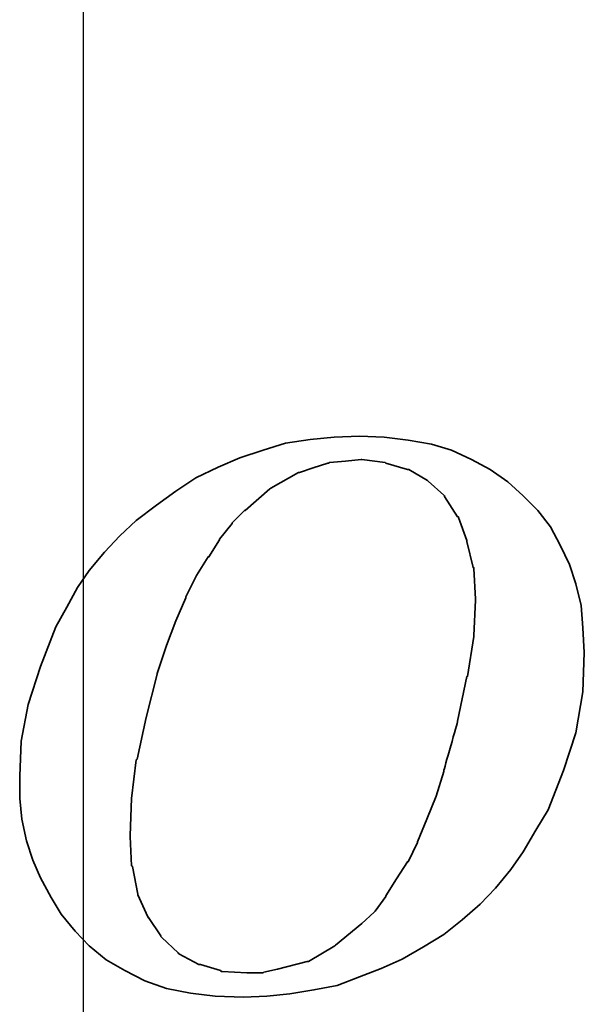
# Model space of a CAD drawing. Header units: millimetres. Extents: x -5 to 170, y -1 to 104.
# Tile 45 of 52: x 152.24 to 153.92, y 49.92 to 52.86. Entities that reach past the tile are written whole.
import ezdxf
from ezdxf.lldxf.tags import DXFTag

# ---------------------------------------------------------------- set-up
doc = ezdxf.new("R2010")
doc.units = ezdxf.units.MM
doc.header["$LTSCALE"] = 0.1
doc.layers.add('layer 1', color=7, linetype='CONTINUOUS')
tags = doc.linetypes.add('DASHED', pattern=[25.72, 12.86, -12.86]).pattern_tags.tags
tags[6:7] = [DXFTag(74, 4), DXFTag(75, 0), DXFTag(340, '0'), DXFTag(46, 0.0), DXFTag(50, 0.0), DXFTag(44, 0.0), DXFTag(45, 0.0)]
tags[4:5] = [DXFTag(74, 4), DXFTag(75, 0), DXFTag(340, '0'), DXFTag(46, 0.0), DXFTag(50, 0.0), DXFTag(44, 0.0), DXFTag(45, 0.0)]

msp = doc.modelspace()

# ---------------------------------------------------------------- linework, layer by layer
at = {"layer": 'layer 1', "linetype": 'DASHED'}
msp.add_line((152.4298, 63.2779), (152.4298, 33.2779), dxfattribs=at)
at = {"layer": 'layer 1', "color": 1, "lineweight": 35}
for points, knots in [([(152.4061, 50.1362), (152.4061, 50.1362), (152.4479, 50.0925), (152.4479, 50.0925), (152.4479, 50.0925), (152.4479, 50.0925), (152.4983, 50.051), (152.4983, 50.051), (152.4983, 50.051), (152.4983, 50.051), (152.5535, 50.0191), (152.5535, 50.0191), (152.5535, 50.0191), (152.5535, 50.0191), (152.6135, 49.9888), (152.6135, 49.9888), (152.6135, 49.9888), (152.6135, 49.9888), (152.6778, 49.9658), (152.6778, 49.9658), (152.6778, 49.9658), (152.6778, 49.9658), (152.7493, 49.9519), (152.7493, 49.9519), (152.7493, 49.9519), (152.7493, 49.9519), (152.8232, 49.9427), (152.8232, 49.9427), (152.8232, 49.9427), (152.8232, 49.9427), (152.9082, 49.9403), (152.9082, 49.9403), (152.9082, 49.9403), (152.9082, 49.9403), (152.9773, 49.9427), (152.9773, 49.9427), (152.9773, 49.9427), (152.9773, 49.9427), (153.0464, 49.9499), (153.0464, 49.9499), (153.0464, 49.9499), (153.0464, 49.9499), (153.1179, 49.9612), (153.1179, 49.9612), (153.1179, 49.9612), (153.1179, 49.9612), (153.1871, 49.9749), (153.1871, 49.9749), (153.1871, 49.9749), (153.1871, 49.9749), (153.2538, 50.0003), (153.2538, 50.0003), (153.2538, 50.0003), (153.2538, 50.0003), (153.3181, 50.0258), (153.3181, 50.0258), (153.3181, 50.0258), (153.3181, 50.0258), (153.3805, 50.0536), (153.3805, 50.0536), (153.3805, 50.0536), (153.3805, 50.0536), (153.4448, 50.0901), (153.4448, 50.0901), (153.4448, 50.0901), (153.4448, 50.0901), (153.5048, 50.1271), (153.5048, 50.1271), (153.5048, 50.1271), (153.5048, 50.1271), (153.56, 50.1707), (153.56, 50.1707), (153.56, 50.1707), (153.56, 50.1707), (153.6131, 50.2168), (153.6131, 50.2168), (153.6131, 50.2168), (153.6131, 50.2168), (153.6589, 50.2651), (153.6589, 50.2651), (153.6589, 50.2651), (153.6589, 50.2651), (153.705, 50.3205), (153.705, 50.3205), (153.705, 50.3205), (153.705, 50.3205), (153.7419, 50.3733), (153.7419, 50.3733), (153.7419, 50.3733), (153.7419, 50.3733), (153.7789, 50.4381), (153.7789, 50.4381), (153.7789, 50.4381), (153.7789, 50.4381), (153.8159, 50.4981), (153.8159, 50.4981), (153.8159, 50.4981), (153.8159, 50.4981), (153.8619, 50.6155), (153.8619, 50.6155), (153.8619, 50.6155), (153.8619, 50.6155), (153.8987, 50.728), (153.8987, 50.728), (153.8987, 50.728), (153.8987, 50.728), (153.9195, 50.8504), (153.9195, 50.8504), (153.9195, 50.8504), (153.9195, 50.8504), (153.9239, 50.9675), (153.9239, 50.9675), (153.9239, 50.9675), (153.9239, 50.9675), (153.9195, 51.0415), (153.9195, 51.0415), (153.9195, 51.0415), (153.9195, 51.0415), (153.9147, 51.1082), (153.9147, 51.1082), (153.9147, 51.1082), (153.9147, 51.1082), (153.8987, 51.1725), (153.8987, 51.1725), (153.8987, 51.1725), (153.8987, 51.1725), (153.8802, 51.2301), (153.8802, 51.2301), (153.8802, 51.2301), (153.8802, 51.2301), (153.8523, 51.2877), (153.8523, 51.2877), (153.8523, 51.2877), (153.8523, 51.2877), (153.8226, 51.3431), (153.8226, 51.3431), (153.8226, 51.3431), (153.8226, 51.3431), (153.7856, 51.3914), (153.7856, 51.3914), (153.7856, 51.3914), (153.7856, 51.3914), (153.7419, 51.4353), (153.7419, 51.4353), (153.7419, 51.4353), (153.7419, 51.4353), (153.6959, 51.4768), (153.6959, 51.4768), (153.6959, 51.4768), (153.6959, 51.4768), (153.6428, 51.5138), (153.6428, 51.5138), (153.6428, 51.5138), (153.6428, 51.5138), (153.5876, 51.5435), (153.5876, 51.5435), (153.5876, 51.5435), (153.5876, 51.5435), (153.5279, 51.5711), (153.5279, 51.5711), (153.5279, 51.5711), (153.5279, 51.5711), (153.4679, 51.5896), (153.4679, 51.5896), (153.4679, 51.5896), (153.4679, 51.5896), (153.3987, 51.6011), (153.3987, 51.6011), (153.3987, 51.6011), (153.3987, 51.6011), (153.3272, 51.6103), (153.3272, 51.6103), (153.3272, 51.6103), (153.3272, 51.6103), (153.2538, 51.6127), (153.2538, 51.6127), (153.2538, 51.6127), (153.2538, 51.6127), (153.1779, 51.6103), (153.1779, 51.6103), (153.1779, 51.6103), (153.1779, 51.6103), (153.1064, 51.6035), (153.1064, 51.6035), (153.1064, 51.6035), (153.1064, 51.6035), (153.0325, 51.592), (153.0325, 51.592), (153.0325, 51.592), (153.0325, 51.592), (152.966, 51.5711), (152.966, 51.5711), (152.966, 51.5711), (152.966, 51.5711), (152.8967, 51.5483), (152.8967, 51.5483), (152.8967, 51.5483), (152.8967, 51.5483), (152.8323, 51.5205), (152.8323, 51.5205), (152.8323, 51.5205), (152.8323, 51.5205), (152.7656, 51.4883), (152.7656, 51.4883), (152.7656, 51.4883), (152.7656, 51.4883), (152.7056, 51.449), (152.7056, 51.449), (152.7056, 51.449), (152.7056, 51.449), (152.648, 51.4077), (152.648, 51.4077), (152.648, 51.4077), (152.648, 51.4077), (152.588, 51.3616), (152.588, 51.3616), (152.588, 51.3616), (152.588, 51.3616), (152.5395, 51.3155), (152.5395, 51.3155), (152.5395, 51.3155), (152.5395, 51.3155), (152.4935, 51.2671), (152.4935, 51.2671), (152.4935, 51.2671), (152.4935, 51.2671), (152.4479, 51.2119), (152.4479, 51.2119), (152.4479, 51.2119), (152.4479, 51.2119), (152.4133, 51.1612), (152.4133, 51.1612), (152.4133, 51.1612), (152.4133, 51.1612), (152.3807, 51.1034), (152.3807, 51.1034), (152.3807, 51.1034), (152.3807, 51.1034), (152.3487, 51.0439), (152.3487, 51.0439), (152.3487, 51.0439), (152.3487, 51.0439), (152.3024, 50.9263), (152.3024, 50.9263), (152.3024, 50.9263), (152.3024, 50.9263), (152.2655, 50.8132), (152.2655, 50.8132), (152.2655, 50.8132), (152.2655, 50.8132), (152.2448, 50.7031), (152.2448, 50.7031), (152.2448, 50.7031), (152.2448, 50.7031), (152.2405, 50.5994), (152.2405, 50.5994), (152.2405, 50.5994), (152.2405, 50.5994), (152.2405, 50.5327), (152.2405, 50.5327), (152.2405, 50.5327), (152.2405, 50.5327), (152.2472, 50.4703), (152.2472, 50.4703), (152.2472, 50.4703), (152.2472, 50.4703), (152.2611, 50.4059), (152.2611, 50.4059), (152.2611, 50.4059), (152.2611, 50.4059), (152.2794, 50.3481), (152.2794, 50.3481), (152.2794, 50.3481), (152.2794, 50.3481), (152.3024, 50.2953), (152.3024, 50.2953), (152.3024, 50.2953), (152.3024, 50.2953), (152.3348, 50.2375), (152.3348, 50.2375), (152.3348, 50.2375), (152.3348, 50.2375), (152.3646, 50.1871), (152.3646, 50.1871), (152.3646, 50.1871), (152.3646, 50.1871), (152.4061, 50.1362), (152.4061, 50.1362)], [0, 0, 0, 0, 0.013889, 0.013889, 0.013889, 0.013889, 0.027778, 0.027778, 0.027778, 0.027778, 0.041667, 0.041667, 0.041667, 0.041667, 0.055556, 0.055556, 0.055556, 0.055556, 0.069444, 0.069444, 0.069444, 0.069444, 0.083333, 0.083333, 0.083333, 0.083333, 0.097222, 0.097222, 0.097222, 0.097222, 0.111111, 0.111111, 0.111111, 0.111111, 0.125, 0.125, 0.125, 0.125, 0.138889, 0.138889, 0.138889, 0.138889, 0.152778, 0.152778, 0.152778, 0.152778, 0.166667, 0.166667, 0.166667, 0.166667, 0.180556, 0.180556, 0.180556, 0.180556, 0.194444, 0.194444, 0.194444, 0.194444, 0.208333, 0.208333, 0.208333, 0.208333, 0.222222, 0.222222, 0.222222, 0.222222, 0.236111, 0.236111, 0.236111, 0.236111, 0.25, 0.25, 0.25, 0.25, 0.263889, 0.263889, 0.263889, 0.263889, 0.277778, 0.277778, 0.277778, 0.277778, 0.291667, 0.291667, 0.291667, 0.291667, 0.305556, 0.305556, 0.305556, 0.305556, 0.319444, 0.319444, 0.319444, 0.319444, 0.333333, 0.333333, 0.333333, 0.333333, 0.347222, 0.347222, 0.347222, 0.347222, 0.361111, 0.361111, 0.361111, 0.361111, 0.375, 0.375, 0.375, 0.375, 0.388889, 0.388889, 0.388889, 0.388889, 0.402778, 0.402778, 0.402778, 0.402778, 0.416667, 0.416667, 0.416667, 0.416667, 0.430556, 0.430556, 0.430556, 0.430556, 0.444444, 0.444444, 0.444444, 0.444444, 0.458333, 0.458333, 0.458333, 0.458333, 0.472222, 0.472222, 0.472222, 0.472222, 0.486111, 0.486111, 0.486111, 0.486111, 0.5, 0.5, 0.5, 0.5, 0.513889, 0.513889, 0.513889, 0.513889, 0.527778, 0.527778, 0.527778, 0.527778, 0.541667, 0.541667, 0.541667, 0.541667, 0.555556, 0.555556, 0.555556, 0.555556, 0.569444, 0.569444, 0.569444, 0.569444, 0.583333, 0.583333, 0.583333, 0.583333, 0.597222, 0.597222, 0.597222, 0.597222, 0.611111, 0.611111, 0.611111, 0.611111, 0.625, 0.625, 0.625, 0.625, 0.638889, 0.638889, 0.638889, 0.638889, 0.652778, 0.652778, 0.652778, 0.652778, 0.666667, 0.666667, 0.666667, 0.666667, 0.680556, 0.680556, 0.680556, 0.680556, 0.694444, 0.694444, 0.694444, 0.694444, 0.708333, 0.708333, 0.708333, 0.708333, 0.722222, 0.722222, 0.722222, 0.722222, 0.736111, 0.736111, 0.736111, 0.736111, 0.75, 0.75, 0.75, 0.75, 0.763889, 0.763889, 0.763889, 0.763889, 0.777778, 0.777778, 0.777778, 0.777778, 0.791667, 0.791667, 0.791667, 0.791667, 0.805556, 0.805556, 0.805556, 0.805556, 0.819444, 0.819444, 0.819444, 0.819444, 0.833333, 0.833333, 0.833333, 0.833333, 0.847222, 0.847222, 0.847222, 0.847222, 0.861111, 0.861111, 0.861111, 0.861111, 0.875, 0.875, 0.875, 0.875, 0.888889, 0.888889, 0.888889, 0.888889, 0.902778, 0.902778, 0.902778, 0.902778, 0.916667, 0.916667, 0.916667, 0.916667, 0.930556, 0.930556, 0.930556, 0.930556, 0.944444, 0.944444, 0.944444, 0.944444, 0.958333, 0.958333, 0.958333, 0.958333, 0.972222, 0.972222, 0.972222, 0.972222, 0.986111, 0.986111, 0.986111, 0.986111, 1, 1, 1, 1]), ([(152.6502, 50.9056), (152.6502, 50.9056), (152.6778, 50.9887), (152.6778, 50.9887), (152.6778, 50.9887), (152.6778, 50.9887), (152.7056, 51.0623), (152.7056, 51.0623), (152.7056, 51.0623), (152.7056, 51.0623), (152.7354, 51.1312), (152.7354, 51.1312), (152.7354, 51.1312), (152.7354, 51.1312), (152.7354, 51.1336), (152.7354, 51.1336), (152.7354, 51.1336), (152.7354, 51.1336), (152.7675, 51.1979), (152.7675, 51.1979), (152.7675, 51.1979), (152.7675, 51.1979), (152.8021, 51.2531), (152.8021, 51.2531), (152.8021, 51.2531), (152.8021, 51.2531), (152.8045, 51.2531), (152.8045, 51.2531), (152.8045, 51.2531), (152.8045, 51.2531), (152.8367, 51.3038), (152.8367, 51.3038), (152.8367, 51.3038), (152.8367, 51.3038), (152.8367, 51.3062), (152.8367, 51.3062), (152.8367, 51.3062), (152.8367, 51.3062), (152.8739, 51.3525), (152.8739, 51.3525), (152.8739, 51.3525), (152.8739, 51.3525), (152.8739, 51.3544), (152.8739, 51.3544), (152.8739, 51.3544), (152.8739, 51.3544), (152.9106, 51.3914), (152.9106, 51.3914), (152.9106, 51.3914), (152.9106, 51.3914), (152.913, 51.3914), (152.913, 51.3914), (152.913, 51.3914), (152.913, 51.3914), (152.9864, 51.4562), (152.9864, 51.4562), (152.9864, 51.4562), (152.9864, 51.4562), (152.9888, 51.4581), (152.9888, 51.4581), (152.9888, 51.4581), (152.9888, 51.4581), (153.0719, 51.5042), (153.0719, 51.5042), (153.0719, 51.5042), (153.0719, 51.5042), (153.0743, 51.5042), (153.0743, 51.5042), (153.0743, 51.5042), (153.0743, 51.5042), (153.1155, 51.5181), (153.1155, 51.5181), (153.1155, 51.5181), (153.1155, 51.5181), (153.1592, 51.532), (153.1592, 51.532), (153.1592, 51.532), (153.1592, 51.532), (153.1616, 51.532), (153.1616, 51.532), (153.1616, 51.532), (153.1616, 51.532), (153.164, 51.5344), (153.164, 51.5344), (153.164, 51.5344), (153.164, 51.5344), (153.212, 51.5387), (153.212, 51.5387), (153.212, 51.5387), (153.212, 51.5387), (153.2581, 51.5435), (153.2581, 51.5435), (153.2581, 51.5435), (153.2581, 51.5435), (153.2605, 51.5435), (153.2605, 51.5435), (153.2605, 51.5435), (153.2605, 51.5435), (153.3299, 51.5344), (153.3299, 51.5344), (153.3299, 51.5344), (153.3299, 51.5344), (153.332, 51.532), (153.332, 51.532), (153.332, 51.532), (153.332, 51.532), (153.3963, 51.5138), (153.3963, 51.5138), (153.3963, 51.5138), (153.3963, 51.5138), (153.3987, 51.5138), (153.3987, 51.5138), (153.3987, 51.5138), (153.3987, 51.5138), (153.4009, 51.5138), (153.4009, 51.5138), (153.4009, 51.5138), (153.4009, 51.5138), (153.4563, 51.4811), (153.4563, 51.4811), (153.4563, 51.4811), (153.4563, 51.4811), (153.4587, 51.4792), (153.4587, 51.4792), (153.4587, 51.4792), (153.4587, 51.4792), (153.5048, 51.4375), (153.5048, 51.4375), (153.5048, 51.4375), (153.5048, 51.4375), (153.5072, 51.4353), (153.5072, 51.4353), (153.5072, 51.4353), (153.5072, 51.4353), (153.5072, 51.4329), (153.5072, 51.4329), (153.5072, 51.4329), (153.5072, 51.4329), (153.5463, 51.3729), (153.5463, 51.3729), (153.5463, 51.3729), (153.5463, 51.3729), (153.5485, 51.3729), (153.5485, 51.3729), (153.5485, 51.3729), (153.5485, 51.3729), (153.5485, 51.3707), (153.5485, 51.3707), (153.5485, 51.3707), (153.5485, 51.3707), (153.5739, 51.3016), (153.5739, 51.3016), (153.5739, 51.3016), (153.5739, 51.3016), (153.5739, 51.2992), (153.5739, 51.2992), (153.5739, 51.2992), (153.5739, 51.2992), (153.5922, 51.2212), (153.5922, 51.2212), (153.5922, 51.2212), (153.5922, 51.2212), (153.5946, 51.2212), (153.5946, 51.2212), (153.5946, 51.2212), (153.5946, 51.2212), (153.5946, 51.2186), (153.5946, 51.2186), (153.5946, 51.2186), (153.5946, 51.2186), (153.5994, 51.1264), (153.5994, 51.1264), (153.5994, 51.1264), (153.5994, 51.1264), (153.5994, 51.1243), (153.5994, 51.1243), (153.5994, 51.1243), (153.5994, 51.1243), (153.5946, 51.0184), (153.5946, 51.0184), (153.5946, 51.0184), (153.5946, 51.0184), (153.5946, 51.016), (153.5946, 51.016), (153.5946, 51.016), (153.5946, 51.016), (153.5761, 50.8965), (153.5761, 50.8965), (153.5761, 50.8965), (153.5761, 50.8965), (153.5739, 50.8965), (153.5739, 50.8965), (153.5739, 50.8965), (153.5739, 50.8965), (153.5463, 50.7626), (153.5463, 50.7626), (153.5463, 50.7626), (153.5463, 50.7626), (153.5048, 50.6155), (153.5048, 50.6155), (153.5048, 50.6155), (153.5048, 50.6155), (153.5048, 50.6128), (153.5048, 50.6128), (153.5048, 50.6128), (153.5048, 50.6128), (153.4818, 50.5394), (153.4818, 50.5394), (153.4818, 50.5394), (153.4818, 50.5394), (153.4539, 50.4703), (153.4539, 50.4703), (153.4539, 50.4703), (153.4539, 50.4703), (153.4266, 50.4035), (153.4266, 50.4035), (153.4266, 50.4035), (153.4266, 50.4035), (153.4266, 50.4011), (153.4266, 50.4011), (153.4266, 50.4011), (153.4266, 50.4011), (153.3987, 50.3435), (153.3987, 50.3435), (153.3987, 50.3435), (153.3987, 50.3435), (153.3963, 50.3435), (153.3963, 50.3435), (153.3963, 50.3435), (153.3963, 50.3435), (153.3642, 50.2929), (153.3642, 50.2929), (153.3642, 50.2929), (153.3642, 50.2929), (153.332, 50.2423), (153.332, 50.2423), (153.332, 50.2423), (153.332, 50.2423), (153.332, 50.2399), (153.332, 50.2399), (153.332, 50.2399), (153.332, 50.2399), (153.2999, 50.1962), (153.2999, 50.1962), (153.2999, 50.1962), (153.2999, 50.1962), (153.2975, 50.1938), (153.2975, 50.1938), (153.2975, 50.1938), (153.2975, 50.1938), (153.2605, 50.1592), (153.2605, 50.1592), (153.2605, 50.1592), (153.2605, 50.1592), (153.1825, 50.0947), (153.1825, 50.0947), (153.1825, 50.0947), (153.1825, 50.0947), (153.1799, 50.0925), (153.1799, 50.0925), (153.1799, 50.0925), (153.1799, 50.0925), (153.1016, 50.0464), (153.1016, 50.0464), (153.1016, 50.0464), (153.1016, 50.0464), (153.0992, 50.0464), (153.0992, 50.0464), (153.0992, 50.0464), (153.0992, 50.0464), (153.0973, 50.0464), (153.0973, 50.0464), (153.0973, 50.0464), (153.0973, 50.0464), (153.0095, 50.0234), (153.0095, 50.0234), (153.0095, 50.0234), (153.0095, 50.0234), (152.9682, 50.014), (152.9682, 50.014), (152.9682, 50.014), (152.9682, 50.014), (152.966, 50.0119), (152.966, 50.0119), (152.966, 50.0119), (152.966, 50.0119), (152.9634, 50.0119), (152.9634, 50.0119), (152.9634, 50.0119), (152.9634, 50.0119), (152.9173, 50.0119), (152.9173, 50.0119), (152.9173, 50.0119), (152.9173, 50.0119), (152.8439, 50.0164), (152.8439, 50.0164), (152.8439, 50.0164), (152.8439, 50.0164), (152.8415, 50.0164), (152.8415, 50.0164), (152.8415, 50.0164), (152.8415, 50.0164), (152.8391, 50.0191), (152.8391, 50.0191), (152.8391, 50.0191), (152.8391, 50.0191), (152.7793, 50.0373), (152.7793, 50.0373), (152.7793, 50.0373), (152.7793, 50.0373), (152.7771, 50.0373), (152.7771, 50.0373), (152.7771, 50.0373), (152.7771, 50.0373), (152.7747, 50.0373), (152.7747, 50.0373), (152.7747, 50.0373), (152.7747, 50.0373), (152.7147, 50.0695), (152.7147, 50.0695), (152.7147, 50.0695), (152.7147, 50.0695), (152.7126, 50.0719), (152.7126, 50.0719), (152.7126, 50.0719), (152.7126, 50.0719), (152.6643, 50.1179), (152.6643, 50.1179), (152.6643, 50.1179), (152.6643, 50.1179), (152.6617, 50.1203), (152.6617, 50.1203), (152.6617, 50.1203), (152.6617, 50.1203), (152.6617, 50.1223), (152.6617, 50.1223), (152.6617, 50.1223), (152.6617, 50.1223), (152.625, 50.1779), (152.625, 50.1779), (152.625, 50.1779), (152.625, 50.1779), (152.6226, 50.1779), (152.6226, 50.1779), (152.6226, 50.1779), (152.6226, 50.1779), (152.6226, 50.1799), (152.6226, 50.1799), (152.6226, 50.1799), (152.6226, 50.1799), (152.5928, 50.2447), (152.5928, 50.2447), (152.5928, 50.2447), (152.5928, 50.2447), (152.5928, 50.2471), (152.5928, 50.2471), (152.5928, 50.2471), (152.5928, 50.2471), (152.5767, 50.3296), (152.5767, 50.3296), (152.5767, 50.3296), (152.5767, 50.3296), (152.5741, 50.332), (152.5741, 50.332), (152.5741, 50.332), (152.5741, 50.332), (152.5698, 50.4194), (152.5698, 50.4194), (152.5698, 50.4194), (152.5698, 50.4194), (152.5698, 50.4218), (152.5698, 50.4218), (152.5698, 50.4218), (152.5698, 50.4218), (152.5741, 50.5327), (152.5741, 50.5327), (152.5741, 50.5327), (152.5741, 50.5327), (152.588, 50.6474), (152.588, 50.6474), (152.588, 50.6474), (152.588, 50.6474), (152.5904, 50.6498), (152.5904, 50.6498), (152.5904, 50.6498), (152.5904, 50.6498), (152.618, 50.7741), (152.618, 50.7741), (152.618, 50.7741), (152.618, 50.7741), (152.6502, 50.9032), (152.6502, 50.9032), (152.6502, 50.9032), (152.6502, 50.9032), (152.6502, 50.9056), (152.6502, 50.9056)], [0, 0, 0, 0, 0.010101, 0.010101, 0.010101, 0.010101, 0.020202, 0.020202, 0.020202, 0.020202, 0.030303, 0.030303, 0.030303, 0.030303, 0.040404, 0.040404, 0.040404, 0.040404, 0.050505, 0.050505, 0.050505, 0.050505, 0.060606, 0.060606, 0.060606, 0.060606, 0.070707, 0.070707, 0.070707, 0.070707, 0.080808, 0.080808, 0.080808, 0.080808, 0.090909, 0.090909, 0.090909, 0.090909, 0.10101, 0.10101, 0.10101, 0.10101, 0.111111, 0.111111, 0.111111, 0.111111, 0.121212, 0.121212, 0.121212, 0.121212, 0.131313, 0.131313, 0.131313, 0.131313, 0.141414, 0.141414, 0.141414, 0.141414, 0.151515, 0.151515, 0.151515, 0.151515, 0.161616, 0.161616, 0.161616, 0.161616, 0.171717, 0.171717, 0.171717, 0.171717, 0.181818, 0.181818, 0.181818, 0.181818, 0.191919, 0.191919, 0.191919, 0.191919, 0.20202, 0.20202, 0.20202, 0.20202, 0.212121, 0.212121, 0.212121, 0.212121, 0.222222, 0.222222, 0.222222, 0.222222, 0.232323, 0.232323, 0.232323, 0.232323, 0.242424, 0.242424, 0.242424, 0.242424, 0.252525, 0.252525, 0.252525, 0.252525, 0.262626, 0.262626, 0.262626, 0.262626, 0.272727, 0.272727, 0.272727, 0.272727, 0.282828, 0.282828, 0.282828, 0.282828, 0.292929, 0.292929, 0.292929, 0.292929, 0.30303, 0.30303, 0.30303, 0.30303, 0.313131, 0.313131, 0.313131, 0.313131, 0.323232, 0.323232, 0.323232, 0.323232, 0.333333, 0.333333, 0.333333, 0.333333, 0.343434, 0.343434, 0.343434, 0.343434, 0.353535, 0.353535, 0.353535, 0.353535, 0.363636, 0.363636, 0.363636, 0.363636, 0.373737, 0.373737, 0.373737, 0.373737, 0.383838, 0.383838, 0.383838, 0.383838, 0.393939, 0.393939, 0.393939, 0.393939, 0.40404, 0.40404, 0.40404, 0.40404, 0.414141, 0.414141, 0.414141, 0.414141, 0.424242, 0.424242, 0.424242, 0.424242, 0.434343, 0.434343, 0.434343, 0.434343, 0.444444, 0.444444, 0.444444, 0.444444, 0.454545, 0.454545, 0.454545, 0.454545, 0.464646, 0.464646, 0.464646, 0.464646, 0.474747, 0.474747, 0.474747, 0.474747, 0.484848, 0.484848, 0.484848, 0.484848, 0.494949, 0.494949, 0.494949, 0.49495, 0.505051, 0.505051, 0.505051, 0.505051, 0.515152, 0.515152, 0.515152, 0.515152, 0.525253, 0.525253, 0.525253, 0.525253, 0.535354, 0.535354, 0.535354, 0.535354, 0.545455, 0.545455, 0.545455, 0.545455, 0.555556, 0.555556, 0.555556, 0.555556, 0.565657, 0.565657, 0.565657, 0.565657, 0.575758, 0.575758, 0.575758, 0.575758, 0.585859, 0.585859, 0.585859, 0.585859, 0.59596, 0.59596, 0.59596, 0.59596, 0.606061, 0.606061, 0.606061, 0.606061, 0.616162, 0.616162, 0.616162, 0.616162, 0.626263, 0.626263, 0.626263, 0.626263, 0.636364, 0.636364, 0.636364, 0.636364, 0.646465, 0.646465, 0.646465, 0.646465, 0.656566, 0.656566, 0.656566, 0.656566, 0.666667, 0.666667, 0.666667, 0.666667, 0.676768, 0.676768, 0.676768, 0.676768, 0.686869, 0.686869, 0.686869, 0.686869, 0.69697, 0.69697, 0.69697, 0.69697, 0.707071, 0.707071, 0.707071, 0.707071, 0.717172, 0.717172, 0.717172, 0.717172, 0.727273, 0.727273, 0.727273, 0.727273, 0.737374, 0.737374, 0.737374, 0.737374, 0.747475, 0.747475, 0.747475, 0.747475, 0.757576, 0.757576, 0.757576, 0.757576, 0.767677, 0.767677, 0.767677, 0.767677, 0.777778, 0.777778, 0.777778, 0.777778, 0.787879, 0.787879, 0.787879, 0.787879, 0.79798, 0.79798, 0.79798, 0.79798, 0.808081, 0.808081, 0.808081, 0.808081, 0.818182, 0.818182, 0.818182, 0.818182, 0.828283, 0.828283, 0.828283, 0.828283, 0.838384, 0.838384, 0.838384, 0.838384, 0.848485, 0.848485, 0.848485, 0.848485, 0.858586, 0.858586, 0.858586, 0.858586, 0.868687, 0.868687, 0.868687, 0.868687, 0.878788, 0.878788, 0.878788, 0.878788, 0.888889, 0.888889, 0.888889, 0.888889, 0.89899, 0.89899, 0.89899, 0.89899, 0.909091, 0.909091, 0.909091, 0.909091, 0.919192, 0.919192, 0.919192, 0.919192, 0.929293, 0.929293, 0.929293, 0.929293, 0.939394, 0.939394, 0.939394, 0.939394, 0.949495, 0.949495, 0.949495, 0.949495, 0.959596, 0.959596, 0.959596, 0.959596, 0.969697, 0.969697, 0.969697, 0.969697, 0.979798, 0.979798, 0.979798, 0.979798, 0.989899, 0.989899, 0.989899, 0.989899, 1, 1, 1, 1])]:
    msp.add_open_spline(points, degree=3, knots=knots, dxfattribs=at)

doc.saveas('drawing.dxf')
